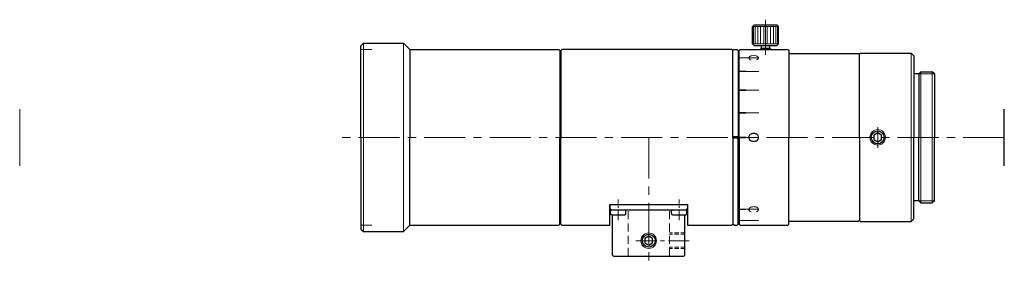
# Model space of a CAD drawing. Header units: millimetres. Extents: x -71 to 119, y 26 to 73.
import ezdxf
from ezdxf.enums import TextEntityAlignment as Align

# ---------------------------------------------------------------- set-up
doc = ezdxf.new("R2010")
doc.units = ezdxf.units.MM
doc.header["$LTSCALE"] = 0.25
doc.linetypes.add('CENTER', pattern=[50.8, 31.75, -6.35, 6.35, -6.35])
doc.linetypes.add('HIDDEN', pattern=[9.525, 6.35, -3.175])
doc.layers.add('00_補助線', color=252, linetype='Continuous', lineweight=0, plot=False)
for name, color, linetype, lineweight in [('01_中心線', 1, 'CENTER', 20), ('03_寸法・文字', 50, 'Continuous', 20), ('iris＆image_circle', 7, 'Continuous', 30), ('照明枠', 7, 'Continuous', 30), ('画層1', 7, 'Continuous', 30), ('ﾋﾞｽ・ﾈｼﾞ', 7, 'Continuous', 30)]:
    doc.layers.add(name, color=color, linetype=linetype, lineweight=lineweight)
doc.styles.add('VS Standard', font='txt', dxfattribs={"height": 3})

# ---------------------------------------------------------------- blocks, each defined once
blk = doc.blocks.new('HM30##')
at = {"layer": '画層1'}
blk.add_lwpolyline([(-0.75, -0.43), (0, -0.87), (0.75, -0.43), (0.75, 0.43), (0, 0.87), (-0.75, 0.43)], close=True, dxfattribs=at)
at = {"layer": '画層1', "lineweight": 9}
blk.add_circle((0, 0), 1.5, dxfattribs=at)
at = {"layer": '画層1'}
blk.add_circle((0, 0), 1.25, dxfattribs=at)
blk = doc.blocks.new('A$C3C1F548B')
at = {"layer": '01_中心線', "ltscale": 0.25}
for p, q in [((-5.9, -3), (-5.9, 1)), ((5.9, -3), (5.9, 1))]:
    blk.add_line(p, q, dxfattribs=at)
at = {"layer": '01_中心線', "ltscale": 0.5}
blk.add_line((-2.5, -7), (8, -7), dxfattribs=at)
at = {"layer": '画層1'}
for p, q in [((-7.5, -0.2), (-7.3, 0)), ((-7.3, 0), (7.3, 0)), ((7.5, -0.2), (7.3, 0)), ((-7.5, -0.2), (-7.5, -0.8)), ((-7.5, -0.8), (-7.3, -1)), ((-7.4, -1.75), (-7.4, -1.25)), ((-7.3, -1), (7.3, -1)), ((-7.15, -1), (-4.65, -1)), ((-4.4, -1.75), (-4.4, -1.25)), ((4.4, -1.75), (4.4, -1.25)), ((4.65, -1), (7.15, -1)), ((7.3, -1), (7.5, -0.8)), ((7.4, -1.75), (7.4, -1.25)), ((7.5, -0.2), (7.5, -0.8)), ((-7.15, -2), (-4.65, -2)), ((-7, -9.8), (-7, -2)), ((4.65, -2), (7.15, -2)), ((7, -9.8), (7, -2)), ((-7, -9.8), (-6.8, -10)), ((-6.8, -10), (6.8, -10)), ((6.8, -10), (7, -9.8))]:
    blk.add_line(p, q, dxfattribs=at)
at = {"layer": '画層1', "color": 3, "linetype": 'HIDDEN', "lineweight": 20}
for p, q in [((-4, -10), (-4, -1)), ((4, -10), (4, -1))]:
    blk.add_line(p, q, dxfattribs=at)
at = {"layer": '画層1', "color": 3, "linetype": 'HIDDEN', "lineweight": 20, "ltscale": 0.5}
for p, q in [((7, -5.5), (4, -5.5)), ((7, -5.75), (4, -5.75)), ((7, -8.25), (4, -8.25)), ((7, -8.5), (4, -8.5))]:
    blk.add_line(p, q, dxfattribs=at)
at = {"layer": '画層1'}
for centre, start, end in [((-7.15, -1.25), 90, 180), ((-7.15, -1.75), 180, 270), ((-4.65, -1.25), 0, 90), ((-4.65, -1.75), 270, 0), ((4.65, -1.25), 90, 180), ((4.65, -1.75), 180, 270), ((7.15, -1.25), 0, 90), ((7.15, -1.75), 270, 0)]:
    blk.add_arc(centre, 0.25, start, end, dxfattribs=at)
at = {"layer": 'ﾋﾞｽ・ﾈｼﾞ'}
blk.add_blockref('HM30##', (0, -7), dxfattribs=at)

msp = doc.modelspace()

# ---------------------------------------------------------------- hatches: boundary and pattern name
at = {"layer": '03_寸法・文字'}
h = msp.add_hatch(color=256, dxfattribs=at)
h.dxf.hatch_style = 1
h.paths.add_polyline_path([(69.25, 65.51), (69.25, 65.31), (67.95, 65.31), (67.95, 65.51)])
h = msp.add_hatch(color=256, dxfattribs=at)
h.dxf.hatch_style = 1
h.paths.add_polyline_path([(69.25, 62.91), (69.25, 62.66), (67.95, 62.66), (67.95, 62.91)])
h = msp.add_hatch(color=256, dxfattribs=at)
h.dxf.hatch_style = 1
h.paths.add_polyline_path([(69.25, 59.28), (69.25, 58.98), (67.95, 58.98), (67.95, 59.28)])
h = msp.add_hatch(color=256, dxfattribs=at)
h.dxf.hatch_style = 1
h.paths.add_polyline_path([(69.25, 54.91), (69.25, 54.61), (67.95, 54.61), (67.95, 54.91)])
h = msp.add_hatch(color=256, dxfattribs=at)
h.dxf.hatch_style = 1
h.paths.add_polyline_path([(67.75, 50.25), (66.75, 50.25), (66.75, 49.75), (67.75, 49.75)])
h = msp.add_hatch(color=256, dxfattribs=at)
h.dxf.hatch_style = 1
h.paths.add_polyline_path([(69.25, 50.15), (69.25, 49.85), (67.95, 49.85), (67.95, 50.15)])
h = msp.add_hatch(color=256, dxfattribs=at)
h.dxf.hatch_style = 1
h.paths.add_polyline_path([(69.25, 36.17), (69.25, 35.97), (67.95, 35.97), (67.95, 36.17)])
h = msp.add_hatch(color=256, dxfattribs=at)
h.dxf.hatch_style = 1
h.paths.add_polyline_path([(69.25, 33.95), (69.25, 33.85), (67.95, 33.85), (67.95, 33.95)])

# ---------------------------------------------------------------- linework, layer by layer
at = {"layer": '00_補助線', "lineweight": 20}
for p, q in [((-5.25, 67), (-3.15, 67)), ((-5.25, 33), (-3.15, 33))]:
    msp.add_line(p, q, dxfattribs=at)
at = {"layer": '00_補助線'}
for p, q in [((71.75, 65.41), (67.75, 65.41)), ((71.75, 62.78), (67.75, 62.78)), ((71.75, 59.13), (67.75, 59.13)), ((-71.25, 44.5), (-71.25, 55.5)), ((71.75, 54.76), (67.75, 54.76)), ((71.75, 50), (67.75, 50)), ((71.75, 36.07), (67.75, 36.07)), ((71.75, 33.9), (67.75, 33.9))]:
    msp.add_line(p, q, dxfattribs=at)
at = {"layer": '01_中心線'}
for p, q in [((73.05, 72.8), (73.05, 66)), ((94.75, 48), (94.75, 52)), ((65.75, 50), (-10.25, 50)), ((50.45, 50), (50.45, 26)), ((119.25, 50), (72.22, 50))]:
    msp.add_line(p, q, dxfattribs=at)
at = {"layer": 'iris＆image_circle'}
msp.add_line((119.25, 44.5), (119.25, 55.5), dxfattribs=at)
at = {"layer": '画層1'}
for p, q in [((70.88, 71.8), (70.55, 71.48)), ((70.55, 68.13), (70.55, 71.48)), ((70.88, 71.8), (75.23, 71.8)), ((75.23, 71.8), (75.55, 71.48)), ((75.55, 68.13), (75.55, 71.48)), ((-5.25, 67.75), (-4.75, 68.25)), ((-5.25, 50), (-5.25, 67.75)), ((-4.75, 68.25), (3, 68.25)), ((3, 68.25), (4.25, 67)), ((4.25, 67), (33.05, 67)), ((4.25, 67), (4.25, 50)), ((33.05, 67), (33.25, 66.8)), ((33.25, 66.8), (33.25, 50)), ((33.45, 66.8), (33.65, 67)), ((33.45, 66.8), (33.45, 50)), ((66.55, 67), (33.65, 67)), ((66.55, 67), (66.75, 66.8)), ((66.95, 67), (66.75, 66.8)), ((66.75, 50), (66.75, 66.8)), ((66.95, 67), (67.55, 67)), ((67.55, 67), (67.75, 66.8)), ((67.75, 66.8), (67.75, 50)), ((67.95, 66.8), (68.15, 67)), ((67.95, 50), (67.95, 66.8)), ((68.15, 67), (77.35, 67)), ((70.88, 67.8), (70.55, 68.13)), ((70.88, 67.8), (75.23, 67.8)), ((72.25, 67.3), (72.05, 67.1)), ((72.05, 67), (72.05, 67.1)), ((72.25, 67.3), (72.25, 67.8)), ((72.25, 67.3), (73.85, 67.3)), ((73.85, 67.3), (73.85, 67.8)), ((74.05, 67.1), (73.85, 67.3)), ((74.05, 67), (74.05, 67.1)), ((75.23, 67.8), (75.55, 68.13)), ((77.55, 66.8), (77.35, 67)), ((77.55, 66.8), (77.55, 50)), ((33.25, 65.25), (33.45, 65.25)), ((67.95, 66.3), (67.75, 66.1)), ((77.55, 66.25), (91.05, 66.25)), ((91.05, 66.25), (91.25, 66.05)), ((91.25, 66.1), (91.45, 66.3)), ((91.25, 50), (91.25, 66.1)), ((91.45, 66.3), (101.22, 66.3)), ((101.72, 65.8), (101.22, 66.3)), ((101.72, 65.8), (101.72, 50)), ((102.72, 62.3), (101.72, 62.3)), ((102.72, 62.3), (103.12, 62.7)), ((102.72, 62.3), (102.72, 50)), ((103.12, 62.7), (105.32, 62.7)), ((105.72, 62.3), (105.32, 62.7)), ((105.72, 62.3), (105.72, 50)), ((-5.25, 50), (-5.25, 32.25)), ((4.25, 33), (4.25, 50)), ((33.25, 33.2), (33.25, 50)), ((33.45, 33.2), (33.45, 50)), ((66.75, 50), (66.75, 33.2)), ((67.75, 33.2), (67.75, 50)), ((67.95, 50), (67.95, 33.2)), ((77.55, 33.2), (77.55, 50)), ((91.25, 50), (91.25, 33.9)), ((101.72, 34.2), (101.72, 50)), ((102.72, 37.7), (102.72, 50)), ((105.72, 37.7), (105.72, 50)), ((42.95, 37), (57.95, 37)), ((42.95, 33), (42.95, 37)), ((57.95, 37), (57.95, 33)), ((102.72, 37.7), (101.72, 37.7)), ((102.72, 37.7), (103.12, 37.3)), ((103.12, 37.3), (105.32, 37.3)), ((105.72, 37.7), (105.32, 37.3)), ((33.25, 34.75), (33.45, 34.75)), ((3, 31.75), (4.25, 33)), ((4.25, 33), (33.05, 33)), ((33.05, 33), (33.25, 33.2)), ((33.45, 33.2), (33.65, 33)), ((33.65, 33), (42.95, 33)), ((57.95, 33), (66.55, 33)), ((66.55, 33), (66.75, 33.2)), ((66.95, 33), (66.75, 33.2)), ((66.95, 33), (67.55, 33)), ((67.55, 33), (67.75, 33.2)), ((67.95, 33.7), (67.75, 33.9)), ((67.95, 33.2), (68.15, 33)), ((68.15, 33), (77.35, 33)), ((77.55, 33.2), (77.35, 33)), ((77.55, 33.75), (91.05, 33.75)), ((91.05, 33.75), (91.25, 33.95)), ((91.25, 33.9), (91.45, 33.7)), ((91.45, 33.7), (101.22, 33.7)), ((101.72, 34.2), (101.22, 33.7)), ((-5.25, 32.25), (-4.75, 31.75)), ((-4.75, 31.75), (3, 31.75))]:
    msp.add_line(p, q, dxfattribs=at)
at = {"layer": '画層1', "lineweight": 9}
for p, q in [((70.55, 71.48), (75.55, 71.48)), ((70.74, 71.48), (70.74, 68.13)), ((71.07, 71.48), (71.07, 68.13)), ((71.53, 71.48), (71.53, 68.13)), ((72.09, 71.48), (72.09, 68.13)), ((72.72, 71.48), (72.72, 68.13)), ((73.38, 71.48), (73.38, 68.13)), ((74.01, 71.48), (74.01, 68.13)), ((74.57, 71.48), (74.57, 68.13)), ((75.03, 71.48), (75.03, 68.13)), ((75.36, 71.48), (75.36, 68.13)), ((-4.75, 68.25), (-4.75, 50)), ((70.55, 68.13), (75.55, 68.13)), ((72.05, 67.1), (74.05, 67.1)), ((101.22, 66.3), (101.22, 50)), ((103.12, 62.7), (103.12, 50)), ((105.32, 62.7), (105.32, 50)), ((-4.75, 31.75), (-4.75, 50)), ((101.22, 33.7), (101.22, 50)), ((103.12, 37.3), (103.12, 50)), ((105.32, 37.3), (105.32, 50))]:
    msp.add_line(p, q, dxfattribs=at)
at = {"layer": '画層1', "lineweight": 20}
for p, q in [((3, 68.25), (3, 50)), ((72.25, 67), (72.25, 67.3)), ((73.85, 67), (73.85, 67.3)), ((102.72, 62.3), (105.72, 62.3)), ((3, 31.75), (3, 50)), ((102.72, 37.7), (105.72, 37.7))]:
    msp.add_line(p, q, dxfattribs=at)

# ---------------------------------------------------------------- block references
at = {"layer": '照明枠'}
msp.add_blockref('A$C3C1F548B', (50.45, 37), dxfattribs=at)
at = {"layer": 'ﾋﾞｽ・ﾈｼﾞ'}
msp.add_blockref('HM30##', (94.75, 50), dxfattribs=at)

# ---------------------------------------------------------------- texts
at = {"layer": '03_寸法・文字', "style": 'VS Standard'}
for width, p in [(0.6, (71.75, 65.43)), (0.7, (71.75, 36.09))]:
    msp.add_text('C', height=2, rotation=270, dxfattribs=dict(at, width=width)).set_placement(p, align=Align.TOP_CENTER)
msp.add_text('O', height=2, rotation=270, dxfattribs=at).set_placement((71.75, 49.99), align=Align.TOP_CENTER)

doc.saveas('drawing.dxf')
